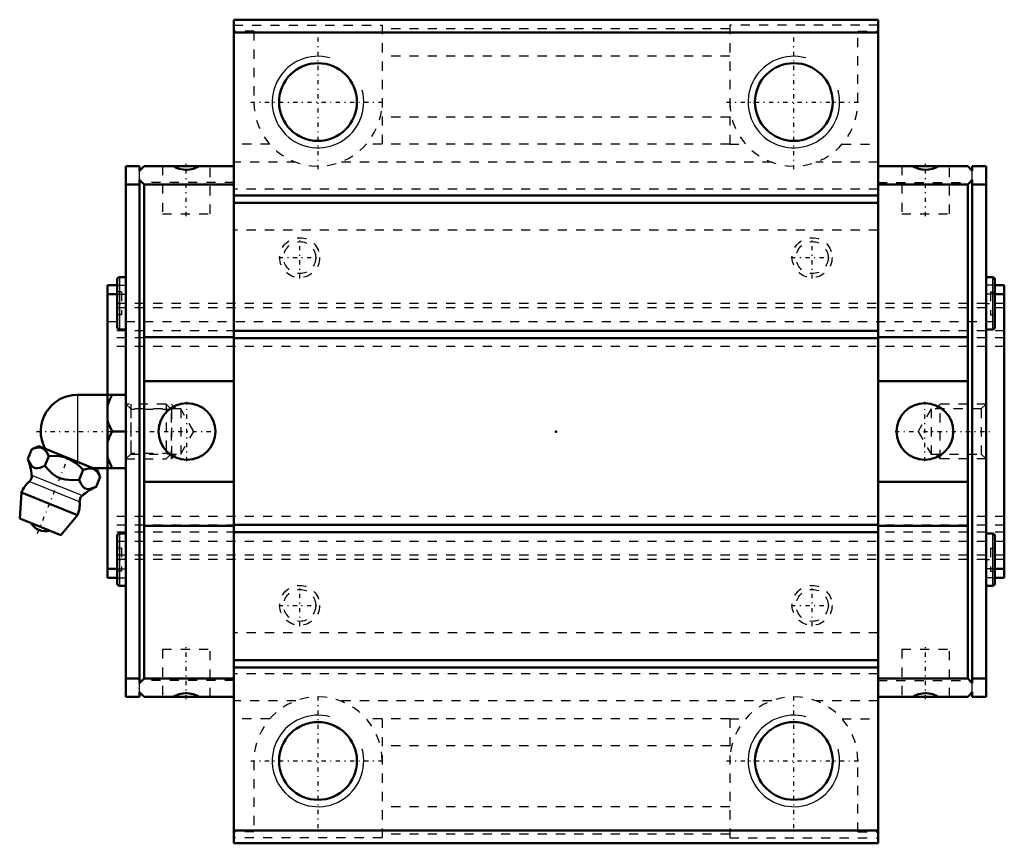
# Model space of a CAD drawing. Header units: millimetres. Extents: x -59 to 49, y -45 to 45.
import ezdxf

# ---------------------------------------------------------------- set-up
doc = ezdxf.new("R2010")
doc.units = ezdxf.units.MM
doc.linetypes.add('Center', pattern=[1.5, 0.45, -0.5, 0.05, -0.5])
doc.linetypes.add('Dashed', pattern=[2, 1, -1])
for name, color, linetype, lineweight in [('2d ConnectionPoints', 7, 'Continuous', 50), ('AM_0', 7, 'Continuous', 50), ('AM_4', 3, 'Continuous', 25), ('AM_5', 3, 'Continuous', 25), ('AM_7', 7, 'Center', 25), ('AM_9', 6, 'Dashed', 25)]:
    doc.layers.add(name, color=color, linetype=linetype, lineweight=lineweight)

# ---------------------------------------------------------------- blocks, each defined once
blk = doc.blocks.new('1_5nc8pzayanrw2dpmye0zp90rh________0_in_HSR30C1SS_GK__BLOCK_1B_M6F__4')
at = {"layer": 'AM_0'}
for p, q in [((-52.3, 4), (-47, 4)), ((-49, 4), (-49, -4)), ((-48.5, 0), (-47, 0)), ((-57.72, -3), (-57.29, -1.93)), ((-56.51, -1.6), (-57.29, -1.93)), ((-50.12, -4.18), (-56.51, -1.6)), ((-55.85, -3.76), (-55.42, -2.69)), ((-52.1, -5.27), (-51.67, -4.2)), ((-50.58, -4), (-47, -4)), ((-49.79, -4.96), (-50.12, -4.18)), ((-50.23, -6.03), (-49.79, -4.96)), ((-58.4, -6.67), (-58.6, -9.49)), ((-52.28, -9.14), (-58.4, -6.67)), ((-54.11, -11.31), (-58.6, -9.49)), ((-54.11, -11.31), (-52.28, -9.14))]:
    blk.add_line(p, q, dxfattribs=at)
for points in [[(-48.5, 4), (-48.79, 3.44), (-49, 2.85)], [(-49, 1.15), (-48.94, 0.96), (-48.5, 0)], [(-48.5, 0), (-48.79, -0.56), (-49, -1.15)], [(-55.42, -2.69), (-55.68, -2.21), (-56.04, -1.86), (-56.34, -1.76), (-56.69, -1.75), (-57.29, -1.93)], [(-57.72, -3), (-57.54, -3.4), (-57.32, -3.74), (-57.13, -3.91), (-56.91, -4), (-56.66, -4.01), (-56.4, -3.96), (-55.85, -3.76)], [(-51.67, -4.2), (-52.07, -3.79), (-52.51, -3.42), (-53.03, -3.09), (-53.61, -2.85), (-54.21, -2.71), (-54.83, -2.67), (-55.42, -2.69)], [(-49, -2.85), (-48.94, -3.04), (-48.5, -4)], [(-55.85, -3.76), (-55.42, -4.23), (-55, -4.62), (-54.53, -4.95), (-54.11, -5.14), (-53.64, -5.26), (-52.88, -5.32), (-52.1, -5.27)], [(-49.79, -4.96), (-50.05, -4.48), (-50.41, -4.14), (-50.72, -4.03), (-51.07, -4.03), (-51.67, -4.2)], [(-52.1, -5.27), (-51.92, -5.67), (-51.7, -6.01), (-51.52, -6.18), (-51.29, -6.27), (-51.05, -6.29), (-50.78, -6.24), (-50.23, -6.03)]]:
    blk.add_lwpolyline(points, dxfattribs=at)
for centre, radius, start, end in [((-52.3, 0), 4, 90, 207.9876), ((-63.27, -5.29), 6, 4.8448, 22.4564), ((-58.08, -4.86), 0.8, 311.9787, 4.8448), ((-55.34, -7.9), 3.3, 131.9787, 158), ((-47.83, -11.53), 6, 113.5201, 131.1552), ((-51.25, -7.62), 0.8, 131.1552, 184.0213), ((-55.34, -7.9), 3.3, 338, 4.0213), ((-55.81, -9.07), 1.82, 210.1342, 285.8658)]:
    blk.add_arc(centre, radius, start, end, dxfattribs=at)
at = {"layer": 'AM_4'}
for p, q in [((-52.3, 4), (-52.3, -3.3)), ((-51.78, -7.01), (-57.29, -4.79)), ((-52.05, -7.67), (-57.55, -5.45))]:
    blk.add_line(p, q, dxfattribs=at)
at = {"layer": 'AM_5', "linetype": 'Dashed'}
for p, q in [((-46.46, 3), (-46.46, -3)), ((-42, 2.39), (-46.46, 2.39)), ((-42, -2.39), (-46.46, -2.39))]:
    blk.add_line(p, q, dxfattribs=at)
at = {"layer": 'AM_7'}
for p, q in [((-56.77, 0), (-37.06, 0)), ((-56.66, -11.15), (-53.16, -2.5))]:
    blk.add_line(p, q, dxfattribs=at)
at = {"layer": 'AM_9'}
for p, q in [((-42.61, 3), (-47, 3)), ((-42.61, 3), (-42.61, -3)), ((-42, 2.39), (-42.61, 3)), ((-42, 2.39), (-42, -2.39)), ((-47, -3), (-42.61, -3)), ((-42.61, -3), (-42, -2.39))]:
    blk.add_line(p, q, dxfattribs=at)
blk = doc.blocks.new('2_HSR30CSSB_M6F11_S_0_in_HSR30C1SS_GK__BLOCK_1B_M6F__4')
at = {"layer": 'AM_0'}
for p, q in [((-35.2, 45), (-35.2, -45)), ((35.2, 45), (-35.2, 45)), ((35.2, 45), (35.2, -45)), ((35.2, 43.6), (-35.2, 43.6)), ((-45.5, 29), (-47, 29)), ((-47, 29), (-47, -29)), ((-45.5, 28.5), (-45, 29)), ((-45.5, 29), (-45.5, 28.5)), ((-35.2, 29), (-45, 29)), ((35.2, 29), (45, 29)), ((45.5, 28.5), (45, 29)), ((45.5, 29), (47, 29)), ((45.5, 29), (45.5, 28.5)), ((47, -29), (47, 29)), ((-45.5, 27), (-47, 27)), ((-45.5, 27.5), (-45.5, -27.5)), ((-45, 27), (-45.5, 27.5)), ((-45, -27), (-45, 27)), ((-35.2, 27), (-45, 27)), ((35.2, 27), (45, 27)), ((45, 27), (45.5, 27.5)), ((45, -27), (45, 27)), ((45.5, 27.5), (45.5, -27.5)), ((45.5, 27), (47, 27)), ((35.2, 25.8), (-35.2, 25.8)), ((35.2, 25), (-35.2, 25)), ((-47.95, 16.61), (-47.95, 11.39)), ((-47, 16.85), (-47.71, 16.85)), ((47.71, 16.85), (47, 16.85)), ((47.95, 16.61), (47.95, 11.39)), ((-49, 16), (-49, 4)), ((-49, 16), (-47.95, 16)), ((49, 16), (47.95, 16)), ((49, 16), (49, -16)), ((-49, 15), (-47.95, 15)), ((49, 15), (47.95, 15)), ((-47.71, 11.15), (-47, 11.15)), ((35.2, 11), (-35.2, 11)), ((47, 11.15), (47.71, 11.15)), ((-45, 10.3), (-35.2, 10.3)), ((35.2, 10.2), (-35.2, 10.2)), ((45, 10.3), (35.2, 10.3)), ((-45, 5.5), (-35.2, 5.5)), ((45, 5.5), (35.2, 5.5)), ((-49, -4), (-49, -16)), ((-45, -5.5), (-35.2, -5.5)), ((45, -5.5), (35.2, -5.5)), ((-45, -10.3), (-35.2, -10.3)), ((35.2, -10.2), (-35.2, -10.2)), ((45, -10.3), (35.2, -10.3)), ((-47.95, -11.39), (-47.95, -16.61)), ((-47, -11.15), (-47.71, -11.15)), ((35.2, -11), (-35.2, -11)), ((47.71, -11.15), (47, -11.15)), ((47.95, -11.39), (47.95, -16.61)), ((-49, -15), (-47.95, -15)), ((49, -15), (47.95, -15)), ((-49, -16), (-47.95, -16)), ((49, -16), (47.95, -16)), ((-47.71, -16.85), (-47, -16.85)), ((47, -16.85), (47.71, -16.85)), ((35.2, -25), (-35.2, -25)), ((35.2, -25.8), (-35.2, -25.8)), ((-45.5, -27), (-47, -27)), ((-45.5, -27.5), (-45, -27)), ((-35.2, -27), (-45, -27)), ((35.2, -27), (45, -27)), ((45.5, -27.5), (45, -27)), ((45.5, -27), (47, -27)), ((-45.5, -29), (-47, -29)), ((-45.5, -28.5), (-45.5, -29)), ((-45, -29), (-45.5, -28.5)), ((-35.2, -29), (-45, -29)), ((35.2, -29), (45, -29)), ((45, -29), (45.5, -28.5)), ((45.5, -28.5), (45.5, -29)), ((45.5, -29), (47, -29)), ((35.2, -43.6), (-35.2, -43.6)), ((35.2, -45), (-35.2, -45))]:
    blk.add_line(p, q, dxfattribs=at)
for points in [[(-41.79, 29), (-41.59, 28.89), (-41.38, 28.79), (-41.17, 28.72), (-40.95, 28.66), (-40.73, 28.62), (-40.5, 28.6), (-40.27, 28.6), (-40.05, 28.62), (-39.82, 28.66), (-39.61, 28.72), (-39.39, 28.8), (-39.19, 28.9), (-39.01, 29)], [(41.79, 29), (41.59, 28.89), (41.38, 28.79), (41.17, 28.72), (40.95, 28.66), (40.73, 28.62), (40.5, 28.6), (40.27, 28.6), (40.05, 28.62), (39.82, 28.66), (39.61, 28.72), (39.39, 28.8), (39.19, 28.9), (39.01, 29)], [(-39.01, -29), (-39.21, -28.89), (-39.42, -28.79), (-39.63, -28.72), (-39.85, -28.66), (-40.07, -28.62), (-40.3, -28.6), (-40.53, -28.6), (-40.75, -28.62), (-40.98, -28.66), (-41.19, -28.72), (-41.41, -28.8), (-41.61, -28.9), (-41.79, -29)], [(39.01, -29), (39.21, -28.89), (39.42, -28.79), (39.63, -28.72), (39.85, -28.66), (40.07, -28.62), (40.3, -28.6), (40.53, -28.6), (40.75, -28.62), (40.98, -28.66), (41.19, -28.72), (41.41, -28.8), (41.61, -28.9), (41.79, -29)]]:
    blk.add_lwpolyline(points, dxfattribs=at)
for centre, radius in [((-26, 36), 4.25), ((26, 36), 4.25), ((-40.32, 0), 3.1), ((40.32, 0), 3.1), ((-26, -36), 4.25), ((26, -36), 4.25)]:
    blk.add_circle(centre, radius, dxfattribs=at)
for centre, start, end in [((-47.71, 16.61), 90, 180), ((47.71, 16.61), 360, 90), ((-47.71, 11.39), 180, 270), ((47.71, 11.39), 270, 0), ((-47.71, -11.39), 90, 180), ((47.71, -11.39), 360, 90), ((-47.71, -16.61), 180, 270), ((47.71, -16.61), 270, 0)]:
    blk.add_arc(centre, 0.237, start, end, dxfattribs=at)
at = {"layer": 'AM_4'}
for p, q in [((-47.71, 16.85), (-47.71, 11.15)), ((47.71, 16.85), (47.71, 11.15)), ((-47.71, -11.15), (-47.71, -16.85)), ((47.71, -11.15), (47.71, -16.85))]:
    blk.add_line(p, q, dxfattribs=at)
at = {"layer": 'AM_5', "linetype": 'Dashed'}
for p, q in [((-42, -3), (-42, 3)), ((-41.5, 2.46), (-42, 3)), ((41.5, 2.46), (42, 3)), ((42, -3), (42, 3)), ((47, 3), (42, 3)), ((-41.5, -2.46), (-42, -3)), ((41.5, -2.46), (42, -3)), ((47, -3), (42, -3))]:
    blk.add_line(p, q, dxfattribs=at)
at = {"layer": 'AM_5'}
for centre in [(-26, 36), (26, 36), (-26, -36), (26, -36)]:
    blk.add_arc(centre, 5, 75, 15, dxfattribs=at)
at = {"layer": 'AM_7'}
for p, q in [((-26, 28.65), (-26, 43.35)), ((26, 28.65), (26, 43.35)), ((-33.35, 36), (-18.65, 36)), ((18.65, 36), (33.35, 36)), ((-40.4, 23.54), (-40.4, 29.26)), ((40.4, 23.54), (40.4, 29.26)), ((-28, 16.71), (-28, 21.29)), ((28, 16.71), (28, 21.29)), ((-30.29, 19), (-25.71, 19)), ((25.71, 19), (30.29, 19)), ((-48, 14), (-46.95, 14)), ((46.95, 14), (48, 14)), ((-40.32, -3.25), (-40.32, 3.26)), ((40.32, -3.25), (40.32, 3.26)), ((37.06, 0), (47.37, 0)), ((-48, -14), (-46.95, -14)), ((46.95, -14), (48, -14)), ((-28, -21.29), (-28, -16.71)), ((28, -21.29), (28, -16.71)), ((-30.29, -19), (-25.71, -19)), ((25.71, -19), (30.29, -19)), ((-40.4, -29.26), (-40.4, -23.54)), ((40.4, -29.26), (40.4, -23.54)), ((-26, -43.35), (-26, -28.65)), ((26, -43.35), (26, -28.65)), ((-33.35, -36), (-18.65, -36)), ((18.65, -36), (33.35, -36))]:
    blk.add_line(p, q, dxfattribs=at)
at = {"layer": 'AM_9'}
for p, q in [((-35.2, 44.42), (-19, 44.42)), ((-19, 44.42), (-19, 31.39)), ((19, 44.42), (19, 31.39)), ((35.2, 44.42), (19, 44.42)), ((-33, 43.73), (-35.2, 43.73)), ((-33, 43.73), (-33, 36)), ((19, 44), (-19, 44)), ((33, 36), (33, 43.73)), ((33, 43.73), (35.2, 43.73)), ((19, 41), (-19, 41)), ((19, 34.34), (-19, 34.34)), ((-31.28, 31.41), (-35.2, 31.41)), ((-19, 31.41), (-20.72, 31.41)), ((19, 31.39), (-19, 31.39)), ((19, 31.41), (20.72, 31.41)), ((31.28, 31.41), (35.2, 31.41)), ((-28.42, 29.43), (-35.2, 29.43)), ((23.58, 29.43), (-23.58, 29.43)), ((35.2, 29.43), (28.42, 29.43)), ((-45.5, 27.5), (-45.5, 28.5)), ((-43, 29), (-43, 23.8)), ((-37.8, 23.8), (-37.8, 29)), ((37.8, 29), (37.8, 23.8)), ((43, 23.8), (43, 29)), ((45.5, 27.5), (45.5, 28.5)), ((-35.2, 27.2), (-45.5, 27.2)), ((35.2, 27.2), (45.5, 27.2)), ((35.2, 26.48), (-35.2, 26.48)), ((-43, 23.8), (-37.8, 23.8)), ((37.8, 23.8), (43, 23.8)), ((35.2, 22), (-35.2, 22)), ((-47.95, 16), (-47, 16)), ((-47.48, 15.25), (-47.95, 15.25)), ((-47.48, 15.25), (-47.48, 12.75)), ((47.95, 16), (47, 16)), ((47.48, 15.25), (47.95, 15.25)), ((47.48, 15.25), (47.48, 12.75)), ((49, 14), (-49, 14)), ((-47.95, 15), (-47, 15)), ((47.95, 15), (47, 15)), ((49, 13.53), (-49, 13.53)), ((49, 13.52), (-49, 13.52)), ((-49, 12.02), (49, 12.02)), ((-47.48, 12.75), (-47.95, 12.75)), ((47.48, 12.75), (47.95, 12.75)), ((49, 11), (-49, 11)), ((49, 11), (-49, 11)), ((49, 10.22), (-49, 10.22)), ((49, 9.3), (-49, 9.3)), ((-46.46, 2.46), (-47, 3)), ((-41, 2.46), (-46.46, 2.46)), ((-46.46, 2.46), (-46.46, -2.46)), ((-41, 2.46), (-41, -2.46)), ((-39.58, 0), (-41, 2.46)), ((41, 2.46), (39.58, 0)), ((41, 2.46), (41, -2.46)), ((46.46, 2.46), (41, 2.46)), ((47, 3), (46.46, 2.46)), ((46.46, 2.46), (46.46, -2.46)), ((-41, -2.46), (-39.58, 0)), ((39.58, 0), (41, -2.46)), ((-47, -3), (-46.46, -2.46)), ((-46.46, -2.46), (-41, -2.46)), ((41, -2.46), (46.46, -2.46)), ((46.46, -2.46), (47, -3)), ((49, -9.3), (-49, -9.3)), ((49, -10.22), (-49, -10.22)), ((49, -11), (-49, -11)), ((49, -11), (-49, -11)), ((49, -12.02), (-49, -12.02)), ((-47.48, -12.75), (-47.95, -12.75)), ((-47.48, -12.75), (-47.48, -15.25)), ((47.48, -12.75), (47.95, -12.75)), ((47.48, -12.75), (47.48, -15.25)), ((49, -13.52), (-49, -13.52)), ((49, -13.53), (-49, -13.53)), ((49, -14), (-49, -14)), ((-47.95, -15), (-47, -15)), ((47.95, -15), (47, -15)), ((-47.48, -15.25), (-47.95, -15.25)), ((-47.95, -16), (-47, -16)), ((47.95, -16), (47, -16)), ((47.48, -15.25), (47.95, -15.25)), ((35.2, -22), (-35.2, -22)), ((-43, -23.8), (-37.8, -23.8)), ((-43, -23.8), (-43, -29)), ((-37.8, -29), (-37.8, -23.8)), ((37.8, -23.8), (43, -23.8)), ((37.8, -23.8), (37.8, -29)), ((43, -29), (43, -23.8)), ((35.2, -26.48), (-35.2, -26.48)), ((-35.2, -27.2), (-45.5, -27.2)), ((-45.5, -28.5), (-45.5, -27.5)), ((35.2, -27.2), (45.5, -27.2)), ((45.5, -28.5), (45.5, -27.5)), ((-28.42, -29.43), (-35.2, -29.43)), ((23.58, -29.43), (-23.58, -29.43)), ((35.2, -29.43), (28.42, -29.43)), ((-31.28, -31.41), (-35.2, -31.41)), ((-19, -31.41), (-20.72, -31.41)), ((19, -31.39), (-19, -31.39)), ((-19, -31.39), (-19, -44.42)), ((19, -31.39), (19, -44.42)), ((19, -31.41), (20.72, -31.41)), ((31.28, -31.41), (35.2, -31.41)), ((19, -34.34), (-19, -34.34)), ((-33, -36), (-33, -43.73)), ((33, -43.73), (33, -36)), ((19, -41), (-19, -41)), ((-33, -43.73), (-35.2, -43.73)), ((19, -44), (-19, -44)), ((33, -43.73), (35.2, -43.73)), ((-19, -44.42), (-35.2, -44.42)), ((19, -44.42), (35.2, -44.42))]:
    blk.add_line(p, q, dxfattribs=at)
for centre, radius in [((-28, 19), 2.18), ((-28, 19), 1.75), ((28, 19), 2.18), ((28, 19), 1.75), ((-28, -19), 2.18), ((28, -19), 2.18), ((-28, -19), 1.75), ((28, -19), 1.75)]:
    blk.add_circle(centre, radius, dxfattribs=at)
for centre, start, end in [((-26, 36), 180, 0), ((26, 36), 180, 0), ((-26, -36), 360, 180), ((26, -36), 360, 180)]:
    blk.add_arc(centre, 7, start, end, dxfattribs=at)

msp = doc.modelspace()

# ---------------------------------------------------------------- linework, layer by layer
at = {"layer": '2d ConnectionPoints'}
for p in [(-47, 0), (0, 0), (47, 0)]:
    msp.add_point(p, dxfattribs=at)

# ---------------------------------------------------------------- block references
for name in ['2_HSR30CSSB_M6F11_S_0_in_HSR30C1SS_GK__BLOCK_1B_M6F__4', '1_5nc8pzayanrw2dpmye0zp90rh________0_in_HSR30C1SS_GK__BLOCK_1B_M6F__4']:
    msp.add_blockref(name, (0, 0))

doc.saveas('drawing.dxf')
